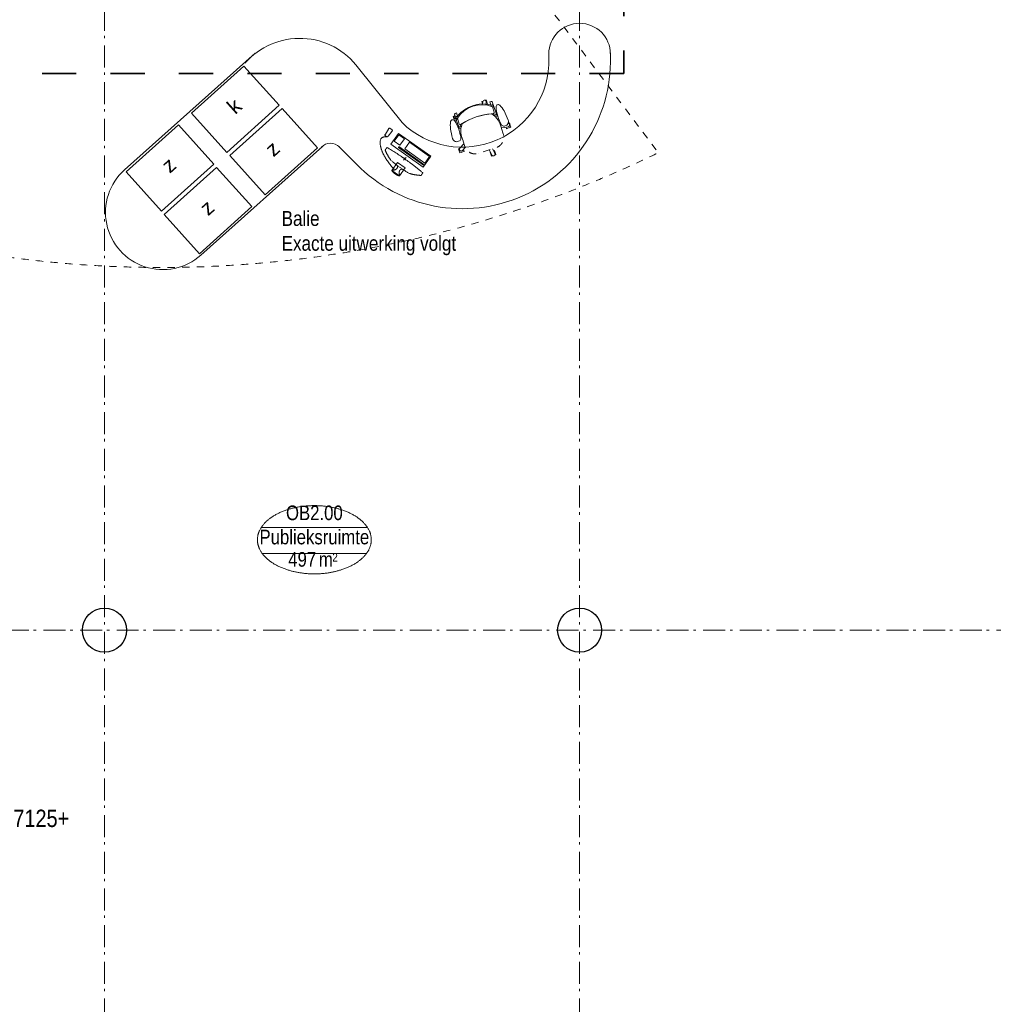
# Model space of a CAD drawing. Header units: millimetres. Extents: x 45699 to 251499, y 244 to 86446.
# Tile 164 of 240: x 229365 to 240432, y 19187 to 30380. Entities that reach past the tile are written whole.
import ezdxf
from ezdxf.enums import TextEntityAlignment as Align

# ---------------------------------------------------------------- set-up
doc = ezdxf.new("R2010")
doc.units = ezdxf.units.MM
doc.header["$LTSCALE"] = 400
doc.header["$PDMODE"] = 3
doc.header["$PDSIZE"] = 15
for name, pattern in [('STYLE_01', [0.416641, 0.208282, -0.208359]), ('STYLE_06', [1.041641, 0.625, -0.208282, 0.069427, -0.138931]), ('STYLE_22', [1.944444, 0.972222, -0.972222])]:
    doc.linetypes.add(name, pattern=pattern)
for name, color, linetype, lineweight in [('Binnenkozijnen', 140, 'Continuous', 15), ('Buitenkozijnen', 140, 'Continuous', 15), ('Fragmentaanduiding', 1, 'STYLE_22', 35), ('Interieur-vaste inrichting', 140, 'Continuous', 15), ('mat-beton (ihwg)', 5, 'Continuous', 25), ('None', 7, 'Continuous', 9), ('Ruimtenummers', 5, 'Continuous', 25), ('Tekst', 140, 'Continuous', 15)]:
    doc.layers.add(name, color=color, linetype=linetype, lineweight=lineweight)
doc.styles.add('Arial', font='arial.ttf', dxfattribs={"height": 176.388889})
doc.styles.add('Arial Narrow', font='ARIALN.TTF', dxfattribs={"height": 222.25})

# ---------------------------------------------------------------- blocks, each defined once
blk = doc.blocks.new('Kolom O 500')
at = {"layer": 'mat-beton (ihwg)', "lineweight": 25}
blk.add_circle((0, 0), 250, dxfattribs=at)
blk = doc.blocks.new('Ruimtenummer UV 50')
at = {"layer": 'Ruimtenummers', "color": 8, "lineweight": 5}
for p, q in [((602, 157), (-602, 157)), ((595, -137), (-595, -137))]:
    blk.add_line(p, q, dxfattribs=at)
blk.add_open_spline([(-323, 354), (-173, 406), (173, 406), (323, 354), (473, 302), (560, 212), (647, 122), (647, 18), (647, -86), (560, -176), (473, -266), (323, -318), (173, -370), (-173, -370), (-323, -318), (-474, -266), (-560, -176), (-647, -86), (-647, 18), (-647, 122), (-560, 212), (-474, 302), (-323, 354)], degree=2, knots=[0, 0, 0, 0.09962, 0.19924, 0.19924, 0.283607, 0.283607, 0.349619, 0.349619, 0.415638, 0.415638, 0.5, 0.5, 0.59962, 0.69924, 0.69924, 0.783607, 0.783607, 0.849619, 0.849619, 0.915638, 0.915638, 1, 1, 1], dxfattribs=at)
at = {"layer": 'Ruimtenummers', "attachment_point": 2, "style": 'Arial Narrow'}
for s, insert, char_height in [(' m', (104, -122), 165.9), (' 2', (220, -133), 96.8)]:
    blk.add_mtext(s, dxfattribs=dict(at, insert=insert, char_height=char_height))
at = {"layer": 'Ruimtenummers', "style": 'Arial Narrow'}
for tag, p in [('Nummer', (0, 407)), ('Naam', (0, 132)), ('Oppervlak', (-138, -122))]:
    blk.add_attdef(tag, text='', height=166, dxfattribs=at).set_placement(p, align=Align.TOP_CENTER)
blk = doc.blocks.new('*U1200')
at = {"layer": 'Binnenkozijnen', "color": 43, "linetype": 'STYLE_01', "lineweight": 9}
for p, q in [((37433, -9699), (35928, -14416)), ((37433, -9699), (44003, -9699)), ((47716, -14650), (44003, -9699))]:
    blk.add_line(p, q, dxfattribs=at)
at = {"layer": 'None', "color": 43, "linetype": 'STYLE_01', "lineweight": 9}
blk.add_arc((42091, -3108), 12879, 241.4074, 295.9949, dxfattribs=at)
blk = doc.blocks.new('*U1399')
at = {"layer": 'Interieur-vaste inrichting', "lineweight": 15}
blk.add_lwpolyline([(43029, -13697), (43430, -14143), (42835, -14678), (42434, -14232)], close=True, dxfattribs=at)
at = {"layer": 'Interieur-vaste inrichting', "insert": (42819, -14129), "char_height": 169, "attachment_point": 1, "rotation": 41.9616, "style": 'Arial'}
blk.add_mtext('k', dxfattribs=at)
blk = doc.blocks.new('*U1400')
at = {"layer": 'Interieur-vaste inrichting', "lineweight": 15}
blk.add_lwpolyline([(43464, -14180), (43865, -14627), (43270, -15161), (42869, -14715)], close=True, dxfattribs=at)
at = {"layer": 'Interieur-vaste inrichting', "insert": (43253, -14612), "char_height": 169, "attachment_point": 1, "rotation": 41.9616, "style": 'Arial'}
blk.add_mtext('z', dxfattribs=at)
blk = doc.blocks.new('*U1401')
at = {"layer": 'Interieur-vaste inrichting', "lineweight": 15}
blk.add_lwpolyline([(42286, -14366), (42687, -14812), (42092, -15347), (41691, -14901)], close=True, dxfattribs=at)
at = {"layer": 'Interieur-vaste inrichting', "insert": (42075, -14798), "char_height": 169, "attachment_point": 1, "rotation": 41.9616, "style": 'Arial'}
blk.add_mtext('z', dxfattribs=at)
blk = doc.blocks.new('*U1402')
at = {"layer": 'Interieur-vaste inrichting', "lineweight": 15}
blk.add_lwpolyline([(42720, -14849), (43121, -15295), (42526, -15830), (42125, -15384)], close=True, dxfattribs=at)
at = {"layer": 'Interieur-vaste inrichting', "insert": (42510, -15281), "char_height": 169, "attachment_point": 1, "rotation": 41.9616, "style": 'Arial'}
blk.add_mtext('z', dxfattribs=at)
blk = doc.blocks.new('m computer flatscreen')
at = {"layer": 'None', "color": 8, "linetype": 'Continuous', "lineweight": 5}
for points in [[(43, 196), (-63, 196), (-63, 85), (43, 85)], [(-225, -42), (225, -42), (225, -192), (-225, -192)], [(-215, -62), (135, -62), (135, -72), (-215, -72)], [(-215, -92), (65, -92), (65, -182), (-215, -182)], [(135, -92), (215, -92), (215, -182), (135, -182)], [(335, -84), (337, -84), (338, -85), (340, -87), (341, -89), (342, -91), (343, -94), (343, -97), (343, -100), (348, -167), (348, -167), (348, -170), (348, -173), (347, -176), (346, -179), (345, -181), (343, -182), (342, -183), (340, -184), (307, -184), (307, -184), (305, -183), (304, -182), (302, -181), (301, -179), (300, -176), (299, -173), (299, -170), (298, -167), (303, -100), (303, -100), (304, -97), (304, -94), (305, -91), (306, -89), (307, -87), (309, -85), (310, -84), (312, -84)]]:
    blk.add_lwpolyline(points, close=True, dxfattribs=at)
for points, knots in [([(-139, 107), (-13, 120), (118, 107), (189, 83), (240, 49), (240, 31), (240, 13), (-3, -8), (-260, 13), (-260, 31), (-260, 49), (-202, 86), (-139, 107)], [0, 0, 0, 0.234031, 0.234031, 0.356683, 0.356683, 0.389695, 0.389695, 0.844373, 0.844373, 0.877384, 0.877384, 1, 1, 1]), ([(-40, 115), (-17, 144), (-46, 176), (-61, 185), (-63, 196), (-7, 214), (43, 196)], [0, 0, 0, 0.330128, 0.330128, 0.467524, 0.467524, 1, 1, 1]), ([(20, 115), (-3, 144), (25, 176), (41, 185), (43, 196), (-10, 196), (-63, 196)], [0, 0, 0, 0.333444, 0.333444, 0.472219, 0.472219, 1, 1, 1]), ([(314, -80), (392, -39), (310, 42), (228, 123), (31, 170)], [0, 0, 0, 0.327605, 0.327605, 1, 1, 1])]:
    blk.add_open_spline(points, degree=2, knots=knots, dxfattribs=at)
at = {"layer": 'None', "color": 7, "linetype": 'Continuous', "lineweight": 5}
blk.add_point((0, 0), dxfattribs=at)
blk = doc.blocks.new('m bureaustoel')
at = {"layer": 'None', "color": 43, "lineweight": 9}
for p, q in [((102, 320), (120, 356)), ((142, 309), (156, 338)), ((-229, 260), (-240, 271)), ((-238, 252), (-229, 252)), ((-235, 143), (-231, 143)), ((226, 148), (231, 148)), ((-238, 77), (-230, 77)), ((227, 82), (235, 82)), ((240, 50), (230, 52)), ((230, 11), (264, 6))]:
    blk.add_line(p, q, dxfattribs=at)
at = {"layer": 'None', "color": 43, "linetype": 'STYLE_01', "lineweight": 9}
blk.add_line((264, 3), (307, -3), dxfattribs=at)
at = {"layer": 'None', "color": 8, "linetype": 'STYLE_01', "lineweight": 5}
for p, q in [((-230, -35), (-290, -67)), ((-270, -101), (-229, -80)), ((21, -187), (32, -251)), ((71, -243), (62, -187)), ((78, -212), (66, -213))]:
    blk.add_line(p, q, dxfattribs=at)
at = {"layer": 'None', "color": 43, "lineweight": 9, "flags": 128}
for points in [[(-213, 265), (-213, 195), (-213, 195, 0.380729), (-199, 186), (-199, 186), (-199, 186, -0.133147), (191, 191), (191, 191), (191, 191, 0.419316), (207, 203), (207, 203), (207, 268), (206, 269), (206, 269, 0.357822), (-213, 265)], [(-244, 33), (-244, 33, -0.345868), (-268, 13), (-268, 13), (-268, 13, -0.061855), (-292, 12), (-292, 12), (-292, 12, -0.414572), (-334, 60), (-334, 60), (-334, 60, -0.001397), (-334, 64), (-334, 64), (-334, 64, -0.041535), (-323, 175), (-323, 175), (-323, 175, -0.072923), (-298, 253), (-298, 253), (-297, 254), (-297, 254, -0.276476), (-277, 266), (-277, 266), (-277, 266, -0.379387), (-253, 250), (-253, 250), (-253, 250, -0.063182), (-235, 143), (-235, 143), (-235, 143, -0.027035), (-238, 77), (-238, 77), (-238, 77, -0.017734), (-244, 33)], [(290, 19), (290, 19, -0.061855), (267, 19), (267, 19), (267, 19, -0.345868), (242, 39), (242, 39), (242, 39, -0.044762), (231, 148), (231, 148), (231, 148, -0.063182), (246, 256), (246, 256), (246, 256, -0.379387), (269, 273), (269, 273), (269, 273, -0.276476), (290, 261), (290, 261), (291, 260), (291, 260, -0.072923), (318, 183), (318, 183), (318, 183, -0.043091), (331, 68), (331, 68), (331, 68, -0.414572), (290, 19)]]:
    blk.add_lwpolyline(points, format="xyb", close=True, dxfattribs=at)
for points in [[(-204, 273), (-204, 290), (-204, 290, -0.279662), (196, 295), (196, 295), (196, 277), (196, 277)], [(156, 338, 0.411514), (147, 365), (147, 365, 0.411514), (120, 356), (120, 356)], [(-229, 305, 0.592068), (-240, 271), (-240, 271)], [(-204, 272), (-205, 326), (-221, 326), (-221, 326, 0.237391), (-229, 318), (-229, 318), (-230, 183), (-231, 183), (-231, 143), (-209, 143)], [(-204, 287), (-217, 286), (-217, 286, 0.293235), (-224, 279), (-224, 279), (-224, 264), (-224, 264, 0.393455), (-217, 256), (-217, 256), (-213, 257)], [(205, 148), (226, 148), (226, 188), (224, 188), (220, 323), (220, 323, 0.237391), (212, 331), (212, 331), (196, 331), (197, 276)], [(197, 291), (210, 291), (210, 291, -0.293235), (217, 284), (217, 284), (217, 269), (217, 269, -0.393455), (210, 262), (210, 262), (207, 261)], [(-230, 1), (-231, 53), (-231, 53, -0.185034), (-175, 192), (-175, 192), (-175, 192, -0.117595), (170, 196), (170, 196), (170, 196, -0.012874), (177, 188), (177, 188), (177, 188, -0.05651), (205, 148), (205, 148), (205, 148, -0.116107), (230, 54), (230, 54), (230, 52), (230, 6)], [(307, -3, 0.259612), (325, 4), (325, 4)], [(325, 7, 0.429267), (322, 36), (322, 36)]]:
    blk.add_lwpolyline(points, format="xyb", dxfattribs=at)
at = {"layer": 'None', "color": 43, "lineweight": 9}
for points in [[(111, 338), (111, 362), (125, 362)], [(151, 362), (163, 363), (164, 313), (149, 312), (148, 314), (144, 314)], [(-239, 300), (-253, 300), (-253, 250), (-238, 250), (-238, 252)], [(-231, 183), (-221, 162), (-203, 162), (-203, 183), (-203, 183)], [(226, 188), (216, 167), (198, 167), (198, 188), (198, 188)], [(335, 7), (335, 35), (322, 35)]]:
    blk.add_lwpolyline(points, dxfattribs=at)
at = {"layer": 'None', "color": 8, "linetype": 'STYLE_01', "lineweight": 5, "flags": 128}
for points in [[(230, 3), (230, -63), (230, -69), (230, -69, -0.384639), (113, -187), (113, -187), (-104, -189), (-104, -189, -0.377232), (-229, -80), (-229, -80), (-230, -71), (-230, -3)], [(-290, -67, 0.41337), (-297, -94), (-297, -94, 0.41337), (-270, -101), (-270, -101)], [(32, -251, 0.426719), (55, -268), (55, -268), (55, -268, 0.426719), (71, -243), (71, -243)]]:
    blk.add_lwpolyline(points, format="xyb", dxfattribs=at)
at = {"layer": 'None', "color": 8, "lineweight": 5}
blk.add_lwpolyline([(283, 0), (283, -19), (298, -18), (298, -17), (320, -16), (320, -18), (335, -18), (335, 4)], dxfattribs=at)
at = {"layer": 'None', "color": 43, "linetype": 'Continuous', "lineweight": 9, "flags": 128}
blk.add_lwpolyline([(322, 36, 0.12328), (313, 40), (313, 40)], format="xyb", dxfattribs=at)
at = {"layer": 'None', "color": 8, "linetype": 'STYLE_01', "lineweight": 5}
for points in [[(-293, -69), (-307, -69), (-306, -119), (-291, -119)], [(-291, -119), (-291, -117), (-269, -117), (-269, -119), (-254, -119), (-255, -93)], [(26, -218), (27, -263), (38, -263)], [(78, -212), (79, -262), (65, -263)]]:
    blk.add_lwpolyline(points, dxfattribs=at)
blk = doc.blocks.new('*U1405')
at = {"layer": 'Interieur-vaste inrichting', "lineweight": 15}
for p, q in [((43157, -13550), (41673, -14878)), ((46496, -13561), (46496, -13610)), ((44333, -13720), (44829, -14340)), ((43922, -14610), (42540, -15846)), ((44109, -14610), (44310, -14811))]:
    blk.add_line(p, q, dxfattribs=at)
for centre, radius, start, end in [((46846, -13561), 350, 0, 180), ((43665, -14210), 828, 36.2628, 138.7384), ((45514, -13636), 1683, 224.3005, 3.8503), ((45514, -13636), 983, 225.7877, 1.503), ((44015, -14713), 139, 43.6675, 137.2767), ((42107, -15361), 650, 131.8337, 311.8337)]:
    blk.add_arc(centre, radius, start, end, dxfattribs=at)
at = {"layer": 'Interieur-vaste inrichting'}
for name in ['*U1399', '*U1400', '*U1401', '*U1402']:
    blk.add_blockref(name, (0, 0), dxfattribs=at)
for name, p, rotation in [('m bureaustoel', (45740, -14478), 17.73604741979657), ('m computer flatscreen', (44860, -14750), 144.7093953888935)]:
    blk.add_blockref(name, p, dxfattribs=dict(at, rotation=rotation))

msp = doc.modelspace()

# ---------------------------------------------------------------- linework, layer by layer
at = {"layer": 'Fragmentaanduiding', "lineweight": 35}
msp.add_lwpolyline([(222150, 33920), (236230, 33920), (236230, 29770), (222150, 29770)], close=True, dxfattribs=at)
at = {"layer": 'None', "color": 43, "linetype": 'STYLE_06', "lineweight": 9}
for p, q in [((230329, 6920), (230329, 39166)), ((235729, 6920), (235729, 39166)), ((251133, 23440), (217413, 23440))]:
    msp.add_line(p, q, dxfattribs=at)

# ---------------------------------------------------------------- block references
at = {"layer": 'Buitenkozijnen', "color": 43}
for p in [(230329, 23440), (235729, 23440)]:
    msp.add_blockref('Kolom O 500', p, dxfattribs=at)
at = {"layer": 'None', "color": 7}
for name in ['*U1200', '*U1405']:
    msp.add_blockref(name, (188883, 43550), dxfattribs=at)
at = {"layer": 'Ruimtenummers'}
msp.add_blockref('Ruimtenummer UV 50', (232714, 24450), dxfattribs=at).add_auto_attribs({'Nummer': 'OB2.00', 'Naam': 'Publieksruimte', 'Oppervlak': '497'})

# ---------------------------------------------------------------- texts
at = {"layer": 'Tekst', "color": 140, "insert": (232342, 28205), "char_height": 169.33, "attachment_point": 1, "style": 'Arial Narrow'}
msp.add_mtext('Balie\\PExacte uitwerking volgt', dxfattribs=at)
at = {"layer": 'Tekst', "color": 92, "insert": (229610, 21400), "char_height": 197.6, "attachment_point": 2, "style": 'Arial Narrow'}
msp.add_mtext('7125+', dxfattribs=at)

doc.saveas('drawing.dxf')
